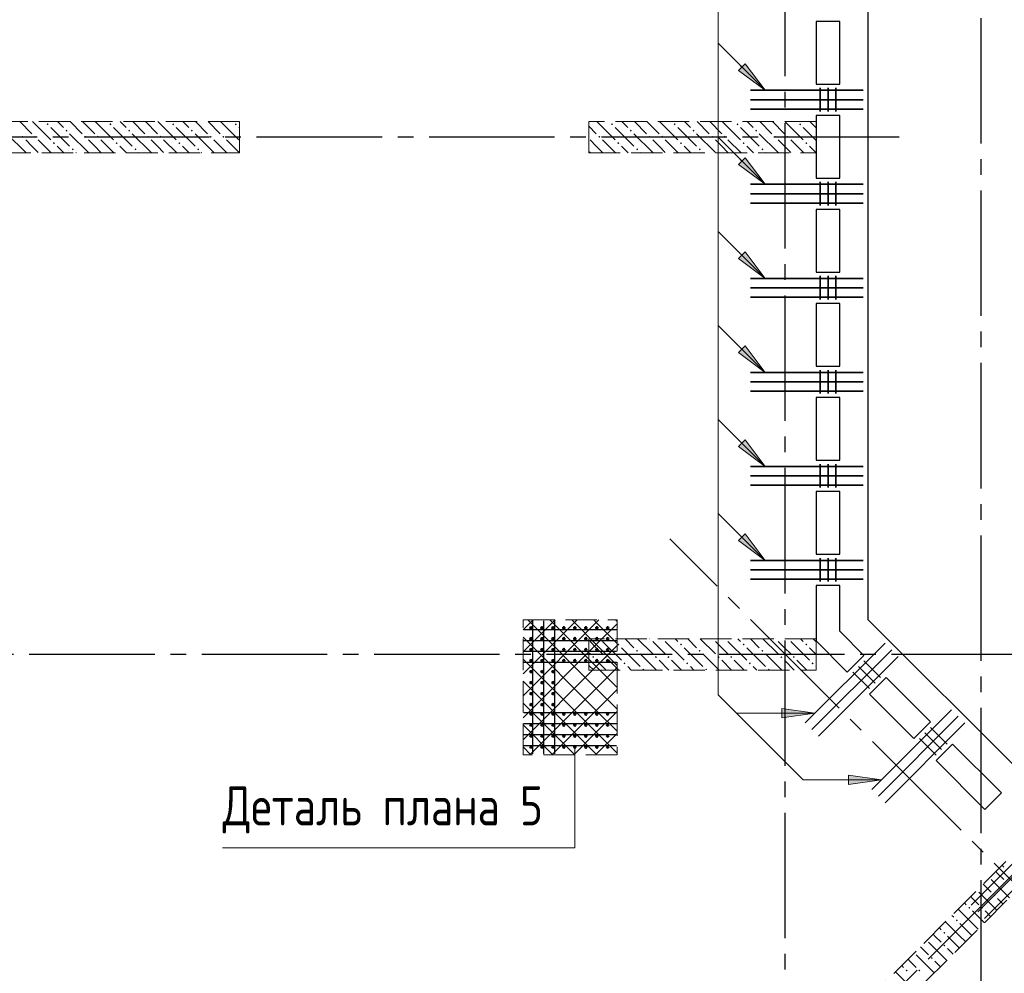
# Model space of a CAD drawing. Header units: millimetres. Extents: x 0 to 43617, y 0 to 59400.
# Tile 17 of 31: x 16943 to 23224, y 30395 to 36481. Entities that reach past the tile are written whole.
import ezdxf

# ---------------------------------------------------------------- set-up
doc = ezdxf.new("R2010")
doc.units = ezdxf.units.MM
doc.linetypes.add('______2', pattern=[270, 200, -70])
doc.linetypes.add('______5', pattern=[1100, 800, -100, 100, -100])
for name, color, linetype, lineweight in [('S1 Стержни арматуры фон', 7, 'Continuous', 25), ('Standard', 7, 'Continuous', 25), ('Вспомогательная арматура', 7, 'Continuous', 25), ('ЖБ Пилон', 180, 'Continuous', 25), ('Оси', 40, '______5', 18), ('Позиционная метка номер позиции', 7, 'Continuous', 13), ('Поперечная арматура', 7, 'Continuous', 25), ('Поперечное армирование AW фон', 7, 'Continuous', 25), ('Примечания', 7, 'Continuous', 25)]:
    doc.layers.add(name, color=color, linetype=linetype, lineweight=lineweight)
doc.layers.add('ЖБ Перекрытие верхний уровень', color=7, linetype='Continuous', lineweight=25, true_color=0xe0e0ff)
doc.layers.add('ЖБ Стена верхний уровень', color=7, linetype='Continuous', lineweight=25, true_color=0x006e00)
doc.styles.add('GOST 2.304-81', font='txt')

msp = doc.modelspace()

# ---------------------------------------------------------------- hatches: boundary and pattern name
at = {"layer": 'ЖБ Пилон', "linetype": 'Continuous', "lineweight": 18, "transparency": 33554687}
for points in [[(17114.5, 35813.1), (17121, 35819.6), (17127.5, 35813.1), (17121, 35806.6)], [(17514.5, 35813.1), (17521, 35819.6), (17527.5, 35813.1), (17521, 35806.6)], [(17914.5, 35813.1), (17921, 35819.6), (17927.5, 35813.1), (17921, 35806.6)], [(18314.5, 35813.1), (18321, 35819.6), (18327.5, 35813.1), (18321, 35806.6)], [(20714.5, 35813.1), (20721, 35819.6), (20727.4, 35813.1), (20721, 35806.6)], [(21114.5, 35813.1), (21121, 35819.6), (21127.4, 35813.1), (21121, 35806.6)], [(21514.5, 35813.1), (21521, 35819.6), (21527.4, 35813.1), (21521, 35806.6)], [(21914.5, 35813.1), (21921, 35819.6), (21927.4, 35813.1), (21921, 35806.6)], [(17234.5, 35773.1), (17240.9, 35779.6), (17247.4, 35773.1), (17240.9, 35766.6)], [(17634.5, 35773.1), (17640.9, 35779.6), (17647.4, 35773.1), (17640.9, 35766.6)], [(18034.5, 35773.1), (18040.9, 35779.6), (18047.4, 35773.1), (18040.9, 35766.6)], [(20834.5, 35773.1), (20840.9, 35779.6), (20847.4, 35773.1), (20840.9, 35766.6)], [(21234.5, 35773.1), (21240.9, 35779.6), (21247.4, 35773.1), (21240.9, 35766.6)], [(21634.5, 35773.1), (21640.9, 35779.6), (21647.4, 35773.1), (21640.9, 35766.6)], [(16954.4, 35733.1), (16960.9, 35739.6), (16967.4, 35733.1), (16960.9, 35726.6)], [(17034.5, 35733.1), (17040.9, 35739.6), (17047.4, 35733.1), (17040.9, 35726.6)], [(17154.4, 35693.1), (17160.9, 35699.6), (17167.4, 35693.1), (17160.9, 35686.6)], [(17354.4, 35733.1), (17360.9, 35739.6), (17367.4, 35733.1), (17360.9, 35726.6)], [(17434.5, 35733.1), (17440.9, 35739.6), (17447.4, 35733.1), (17440.9, 35726.6)], [(17554.4, 35693.1), (17560.9, 35699.6), (17567.4, 35693.1), (17560.9, 35686.6)], [(17754.4, 35733.1), (17760.9, 35739.6), (17767.4, 35733.1), (17760.9, 35726.6)], [(17834.5, 35733.1), (17840.9, 35739.6), (17847.4, 35733.1), (17840.9, 35726.6)], [(17954.4, 35693.1), (17960.9, 35699.6), (17967.4, 35693.1), (17960.9, 35686.6)], [(18154.4, 35733.1), (18160.9, 35739.6), (18167.4, 35733.1), (18160.9, 35726.6)], [(18234.5, 35733.1), (18240.9, 35739.6), (18247.4, 35733.1), (18240.9, 35726.6)], [(20634.5, 35733.1), (20640.9, 35739.6), (20647.4, 35733.1), (20640.9, 35726.6)], [(20754.4, 35693.1), (20760.9, 35699.6), (20767.4, 35693.1), (20760.9, 35686.6)], [(20954.4, 35733.1), (20960.9, 35739.6), (20967.4, 35733.1), (20960.9, 35726.6)], [(21034.5, 35733.1), (21040.9, 35739.6), (21047.4, 35733.1), (21040.9, 35726.6)], [(21154.4, 35693.1), (21160.9, 35699.6), (21167.4, 35693.1), (21160.9, 35686.6)], [(21354.4, 35733.1), (21360.9, 35739.6), (21367.4, 35733.1), (21360.9, 35726.6)], [(21434.5, 35733.1), (21440.9, 35739.6), (21447.4, 35733.1), (21440.9, 35726.6)], [(21554.4, 35693.1), (21560.9, 35699.6), (21567.4, 35693.1), (21560.9, 35686.6)], [(21754.4, 35733.1), (21760.9, 35739.6), (21767.4, 35733.1), (21760.9, 35726.6)], [(21834.5, 35733.1), (21840.9, 35739.6), (21847.4, 35733.1), (21840.9, 35726.6)], [(21954.4, 35693.1), (21960.9, 35699.6), (21967.4, 35693.1), (21960.9, 35686.6)], [(17274.5, 35653.1), (17281, 35659.6), (17287.5, 35653.1), (17281, 35646.6)], [(17674.5, 35653.1), (17681, 35659.6), (17687.5, 35653.1), (17681, 35646.6)], [(18074.5, 35653.1), (18081, 35659.6), (18087.5, 35653.1), (18081, 35646.6)], [(20874.5, 35653.1), (20881, 35659.6), (20887.5, 35653.1), (20881, 35646.6)], [(21274.5, 35653.1), (21281, 35659.6), (21287.5, 35653.1), (21281, 35646.6)], [(21674.5, 35653.1), (21681, 35659.6), (21687.5, 35653.1), (21681, 35646.6)], [(20644.3, 32530), (20640.9, 32526.6), (20637.6, 32530)], [(20754.4, 32493.1), (20760.9, 32499.6), (20767.4, 32493.1), (20760.9, 32486.6)], [(20964.3, 32530), (20960.9, 32526.6), (20957.6, 32530)], [(21044.3, 32530), (21040.9, 32526.6), (21037.6, 32530)], [(21154.4, 32493.1), (21160.9, 32499.6), (21167.4, 32493.1), (21160.9, 32486.6)], [(21364.3, 32530), (21360.9, 32526.6), (21357.6, 32530)], [(21444.3, 32530), (21440.9, 32526.6), (21437.6, 32530)], [(21554.4, 32493.1), (21560.9, 32499.6), (21567.4, 32493.1), (21560.9, 32486.6)], [(21764.3, 32530), (21760.9, 32526.6), (21757.6, 32530)], [(21844.3, 32530), (21840.9, 32526.6), (21837.6, 32530)], [(21954.4, 32493.1), (21960.9, 32499.6), (21967.4, 32493.1), (21960.9, 32486.6)], [(20594.5, 32413.1), (20601, 32419.6), (20607.5, 32413.1), (20601, 32406.6)], [(20674.5, 32413.1), (20681, 32419.6), (20687.5, 32413.1), (20681, 32406.6)], [(20874.5, 32453.1), (20881, 32459.6), (20887.5, 32453.1), (20881, 32446.6)], [(20994.5, 32413.1), (21001, 32419.6), (21007.5, 32413.1), (21001, 32406.6)], [(21074.5, 32413.1), (21081, 32419.6), (21087.5, 32413.1), (21081, 32406.6)], [(21274.5, 32453.1), (21281, 32459.6), (21287.5, 32453.1), (21281, 32446.6)], [(21394.5, 32413.1), (21401, 32419.6), (21407.5, 32413.1), (21401, 32406.6)], [(21474.5, 32413.1), (21481, 32419.6), (21487.5, 32413.1), (21481, 32406.6)], [(21674.5, 32453.1), (21681, 32459.6), (21687.5, 32453.1), (21681, 32446.6)], [(21794.5, 32413.1), (21801, 32419.6), (21807.5, 32413.1), (21801, 32406.6)], [(21874.5, 32413.1), (21881, 32419.6), (21887.5, 32413.1), (21881, 32406.6)], [(20794.5, 32373.1), (20801, 32379.6), (20807.5, 32373.1), (20801, 32366.6)], [(21194.5, 32373.1), (21201, 32379.6), (21207.5, 32373.1), (21201, 32366.6)], [(21594.5, 32373.1), (21601, 32379.6), (21607.5, 32373.1), (21601, 32366.6)], [(21994.5, 32373.1), (22001, 32379.6), (22007.5, 32373.1), (22001, 32366.6)], [(20914.5, 32333.1), (20921, 32339.6), (20927.4, 32333.1), (20924.3, 32330), (20917.6, 32330)], [(21314.5, 32333.1), (21321, 32339.6), (21327.4, 32333.1), (21324.3, 32330), (21317.6, 32330)], [(21714.5, 32333.1), (21721, 32339.6), (21727.4, 32333.1), (21724.3, 32330), (21717.6, 32330)]]:
    msp.add_hatch(color=7, dxfattribs=at).paths.add_polyline_path(points, flags=16)
at = {"layer": 'ЖБ Стена верхний уровень', "linetype": 'Continuous', "lineweight": 18, "transparency": 33554687}
for points in [[(23154.4, 30893.1), (23160.9, 30899.6), (23167.4, 30893.1), (23160.9, 30886.6)], [(22994.5, 30813.1), (23001, 30819.6), (23007.5, 30813.1), (23001, 30806.6)], [(23074.5, 30813.1), (23081, 30819.6), (23087.5, 30813.1), (23081, 30806.6)], [(22914.5, 30733.1), (22921, 30739.6), (22927.4, 30733.1), (22921, 30726.6)], [(22834.5, 30653.1), (22840.9, 30659.6), (22847.4, 30653.1), (22840.9, 30646.6)], [(22834.5, 30573.1), (22840.9, 30579.6), (22847.4, 30573.1), (22840.9, 30566.6)], [(22754.4, 30493.1), (22760.9, 30499.6), (22767.4, 30493.1), (22760.9, 30486.6)], [(22594.5, 30413.1), (22601, 30419.6), (22607.5, 30413.1), (22601, 30406.6)], [(22674.5, 30413.1), (22681, 30419.6), (22687.5, 30413.1), (22681, 30406.6)]]:
    msp.add_hatch(color=7, dxfattribs=at).paths.add_polyline_path(points, flags=16)
at = {"layer": 'Позиционная метка номер позиции', "linetype": 'Continuous', "lineweight": 13, "transparency": 33554687}
for points in [[(21570.5, 36199.7), (21697.7, 36030), (21528, 36157.3)], [(21570.5, 35599.7), (21697.7, 35430), (21528, 35557.3)], [(21570.5, 34999.7), (21697.7, 34830), (21528, 34957.3)], [(21570.5, 34399.7), (21697.7, 34230), (21528, 34357.3)], [(21570.5, 33799.7), (21697.7, 33630), (21528, 33757.3)], [(21570.5, 33199.7), (21697.7, 33030), (21528, 33157.3)], [(21570.5, 33199.7), (21697.7, 33030), (21528, 33157.3)], [(21805.4, 32084.5), (22015.4, 32054.5), (21805.4, 32024.6)], [(22229.7, 31660.3), (22439.7, 31630.3), (22229.7, 31600.3)], [(22229.7, 31660.3), (22439.7, 31630.3), (22229.7, 31600.3)]]:
    msp.add_hatch(color=7, dxfattribs=at).paths.add_polyline_path(points, flags=16)

# ---------------------------------------------------------------- linework, layer by layer
at = {"layer": 'S1 Стержни арматуры фон', "color": 7, "linetype": 'Continuous', "lineweight": 35, "transparency": 33554687}
for p, q in [((22324, 36030), (21604, 36030)), ((22324, 35970), (21604, 35970)), ((22324, 35910), (21604, 35910)), ((22324, 35430), (21604, 35430)), ((22324, 35370), (21604, 35370)), ((22324, 35310), (21604, 35310)), ((22324, 34830), (21604, 34830)), ((22324, 34770), (21604, 34770)), ((22324, 34710), (21604, 34710)), ((22324, 34230), (21604, 34230)), ((22324, 34170), (21604, 34170)), ((22324, 34110), (21604, 34110)), ((22324, 33630), (21604, 33630)), ((22324, 33570), (21604, 33570)), ((22324, 33510), (21604, 33510)), ((22324, 33030), (21604, 33030)), ((22324, 32970), (21604, 32970)), ((22324, 32910), (21604, 32910)), ((22462.8, 32501.9), (21953.6, 31992.8)), ((22505.2, 32459.5), (21996.1, 31950.3)), ((22547.6, 32417), (22038.5, 31907.9)), ((23011.5, 30830.3), (24381.8, 32200.7)), ((23011.5, 30830.3), (24381.8, 32200.7)), ((23053.9, 30787.9), (24424.3, 32158.2)), ((23053.9, 30787.9), (24424.3, 32158.2)), ((23096.3, 30745.4), (24466.7, 32115.8)), ((23096.3, 30745.4), (24466.7, 32115.8)), ((22887, 32077.6), (22377.9, 31568.5)), ((22929.4, 32035.2), (22420.3, 31526.1)), ((22971.9, 31992.8), (22462.8, 31483.6))]:
    msp.add_line(p, q, dxfattribs=at)
at = {"layer": 'Standard', "color": 7, "linetype": 'Continuous', "lineweight": 25, "transparency": 33554687}
for p, q in [((22354, 41910), (22354, 32653.1)), ((22024, 36470), (22024, 36070)), ((22174, 36470), (22024, 36470)), ((22174, 36070), (22174, 36470)), ((22024, 36070), (22174, 36070)), ((22024, 35870), (22024, 35470)), ((22174, 35870), (22024, 35870)), ((22174, 35470), (22174, 35870)), ((22024, 35470), (22174, 35470)), ((22024, 35270), (22024, 34870)), ((22174, 35270), (22024, 35270)), ((22174, 34870), (22174, 35270)), ((22024, 34870), (22174, 34870)), ((22024, 34670), (22024, 34270)), ((22174, 34670), (22024, 34670)), ((22174, 34270), (22174, 34670)), ((22024, 34270), (22174, 34270)), ((22024, 34070), (22024, 33670)), ((22174, 34070), (22024, 34070)), ((22174, 33670), (22174, 34070)), ((22024, 33670), (22174, 33670)), ((22024, 33470), (22024, 33070)), ((22174, 33470), (22024, 33470)), ((22174, 33070), (22174, 33470)), ((22024, 33070), (22174, 33070)), ((22024, 32870), (22024, 32516.4)), ((22174, 32870), (22024, 32870)), ((22174, 32578.5), (22174, 32870)), ((22354, 32653.1), (23332.5, 31674.6)), ((22328.4, 32424.1), (22174, 32578.5)), ((22024, 32516.4), (22222.3, 32318)), ((22222.3, 32318), (22328.4, 32424.1)), ((22469.8, 32282.7), (22363.8, 32176.6)), ((22752.7, 31999.8), (22469.8, 32282.7)), ((22363.8, 32176.6), (22646.6, 31893.8)), ((22646.6, 31893.8), (22752.7, 31999.8)), ((22894.1, 31858.4), (22788, 31752.3)), ((23205.2, 31547.3), (22894.1, 31858.4)), ((22788, 31752.3), (23099.2, 31441.2)), ((23099.2, 31441.2), (23205.2, 31547.3))]:
    msp.add_line(p, q, dxfattribs=at)
at = {"layer": 'Вспомогательная арматура', "color": 7, "linetype": 'Continuous', "lineweight": 25, "transparency": 33554687}
for p, q in [((20214, 32645), (20214, 31795)), ((20284, 32645), (20284, 31795)), ((20354, 32645), (20354, 31795)), ((20159, 32590), (20749, 32590)), ((20159, 32520), (20749, 32520)), ((20159, 32450), (20749, 32450)), ((20159, 32380), (20749, 32380)), ((20159, 32060), (20749, 32060)), ((20159, 31990), (20749, 31990)), ((20159, 31920), (20749, 31920)), ((20159, 31850), (20749, 31850))]:
    msp.add_line(p, q, dxfattribs=at)
at = {"layer": 'ЖБ Перекрытие верхний уровень', "color": 7, "linetype": 'Continuous', "lineweight": 18, "transparency": 33554687}
for p, q in [((22354, 32653), (22354, 41910)), ((22024, 36470), (22174, 36470)), ((22024, 36070), (22024, 36470)), ((22174, 36470), (22174, 36070)), ((22174, 36070), (22024, 36070)), ((22024, 35470), (22024, 35870)), ((22024, 35870), (22174, 35870)), ((22174, 35870), (22174, 35470)), ((22174, 35470), (22024, 35470)), ((22024, 35270), (22174, 35270)), ((22024, 34870), (22024, 35270)), ((22174, 35270), (22174, 34870)), ((22174, 34870), (22024, 34870)), ((22024, 34270), (22024, 34670)), ((22024, 34670), (22174, 34670)), ((22174, 34670), (22174, 34270)), ((22174, 34270), (22024, 34270)), ((22024, 33670), (22024, 34070)), ((22024, 34070), (22174, 34070)), ((22174, 34070), (22174, 33670)), ((22174, 33670), (22024, 33670)), ((22024, 33470), (22174, 33470)), ((22024, 33070), (22024, 33470)), ((22174, 33470), (22174, 33070)), ((22174, 33070), (22024, 33070)), ((22024, 32516.4), (22024, 32870)), ((22024, 32870), (22174, 32870)), ((22174, 32870), (22174, 32578.5)), ((23332.5, 31674.5), (22354, 32653)), ((22174, 32578.5), (22328.4, 32424.1)), ((22222.3, 32318), (22024, 32516.4)), ((22328.4, 32424.1), (22222.3, 32318)), ((22363.8, 32176.6), (22469.8, 32282.7)), ((22469.8, 32282.7), (22752.7, 31999.8)), ((22646.6, 31893.8), (22363.8, 32176.6)), ((22752.7, 31999.8), (22646.6, 31893.8)), ((22788, 31752.3), (22894.1, 31858.4)), ((22894.1, 31858.4), (23205.2, 31547.3)), ((23099.2, 31441.2), (22788, 31752.3)), ((23205.2, 31547.3), (23099.2, 31441.2))]:
    msp.add_line(p, q, dxfattribs=at)
at = {"layer": 'ЖБ Пилон', "color": 253, "linetype": '______2', "lineweight": 13, "true_color": 0xa0a0a0, "transparency": 33554687}
for p, q in [((18344, 35830), (16544, 35830)), ((18344, 35630), (18344, 35830)), ((22024, 35830), (20574, 35830)), ((20574, 35830), (20574, 35630)), ((22024, 35630), (22024, 35830)), ((16544, 35630), (18344, 35630)), ((20574, 35630), (22024, 35630)), ((22024, 32530), (20574, 32530)), ((20574, 32530), (20574, 32330)), ((22024, 32330), (22024, 32530)), ((20574, 32330), (22024, 32330))]:
    msp.add_line(p, q, dxfattribs=at)
at = {"layer": 'ЖБ Пилон', "color": 9, "linetype": 'Continuous', "lineweight": 18, "true_color": 0xc7c7c7, "transparency": 33554687}
for p, q in [((16944.1, 35830), (17021, 35753.1)), ((17024.1, 35830), (17140.9, 35713.1)), ((17221, 35793.1), (17184.1, 35830)), ((17264.1, 35830), (17340.9, 35753.1)), ((17344.1, 35830), (17421, 35753.1)), ((17424.1, 35830), (17540.9, 35713.1)), ((17621, 35793.1), (17584.1, 35830)), ((17664.1, 35830), (17740.9, 35753.1)), ((17744.1, 35830), (17821, 35753.1)), ((17824.1, 35830), (17940.9, 35713.1)), ((18021, 35793.1), (17984.1, 35830)), ((18064.1, 35830), (18140.9, 35753.1)), ((18144.1, 35830), (18221, 35753.1)), ((18224.1, 35830), (18340.9, 35713.1)), ((20624.1, 35830), (20740.9, 35713.1)), ((20821, 35793.1), (20784.1, 35830)), ((20864.1, 35830), (20940.9, 35753.1)), ((20944.1, 35830), (21021, 35753.1)), ((21024.1, 35830), (21140.9, 35713.1)), ((21221, 35793.1), (21184.1, 35830)), ((21264.1, 35830), (21340.9, 35753.1)), ((21344.1, 35830), (21421, 35753.1)), ((21424.1, 35830), (21540.9, 35713.1)), ((21621, 35793.1), (21584.1, 35830)), ((21664.1, 35830), (21740.9, 35753.1)), ((21744.1, 35830), (21821, 35753.1)), ((21824.1, 35830), (21940.9, 35713.1)), ((22021, 35793.1), (21984.1, 35830)), ((16860.9, 35753.1), (16981, 35633.1)), ((17140.9, 35793.1), (17260.9, 35673.1)), ((17260.9, 35753.1), (17381, 35633.1)), ((17540.9, 35793.1), (17660.9, 35673.1)), ((17660.9, 35753.1), (17781, 35633.1)), ((17940.9, 35793.1), (18060.9, 35673.1)), ((18060.9, 35753.1), (18181, 35633.1)), ((18340.9, 35793.1), (18344, 35790.1)), ((20574, 35800.1), (20621, 35753.1)), ((20740.9, 35793.1), (20860.9, 35673.1)), ((20860.9, 35753.1), (20981, 35633.1)), ((21140.9, 35793.1), (21260.9, 35673.1)), ((21260.9, 35753.1), (21381, 35633.1)), ((21540.9, 35793.1), (21660.9, 35673.1)), ((21660.9, 35753.1), (21781, 35633.1)), ((21940.9, 35793.1), (22024, 35710.1)), ((17021, 35673.1), (16981, 35713.1)), ((17060.9, 35713.1), (17144.1, 35630)), ((17421, 35673.1), (17381, 35713.1)), ((17460.9, 35713.1), (17544.1, 35630)), ((17821, 35673.1), (17781, 35713.1)), ((17860.9, 35713.1), (17944.1, 35630)), ((18221, 35673.1), (18181, 35713.1)), ((18260.9, 35713.1), (18344, 35630.1)), ((20621, 35673.1), (20581, 35713.1)), ((20660.9, 35713.1), (20744.1, 35630)), ((21021, 35673.1), (20981, 35713.1)), ((21060.9, 35713.1), (21144.1, 35630)), ((21421, 35673.1), (21381, 35713.1)), ((21460.9, 35713.1), (21544.1, 35630)), ((21821, 35673.1), (21781, 35713.1)), ((21860.9, 35713.1), (21944.1, 35630)), ((17060.9, 35633.1), (17021, 35673.1)), ((17181, 35673.1), (17224.1, 35630)), ((17304.1, 35630), (17301, 35633.1)), ((17460.9, 35633.1), (17421, 35673.1)), ((17581, 35673.1), (17624.1, 35630)), ((17704.1, 35630), (17701, 35633.1)), ((17860.9, 35633.1), (17821, 35673.1)), ((17981, 35673.1), (18024.1, 35630)), ((18104.1, 35630), (18101, 35633.1)), ((18260.9, 35633.1), (18221, 35673.1)), ((20574, 35640.1), (20581, 35633.1)), ((20660.9, 35633.1), (20621, 35673.1)), ((20781, 35673.1), (20824.1, 35630)), ((20904.1, 35630), (20901, 35633.1)), ((21060.9, 35633.1), (21021, 35673.1)), ((21181, 35673.1), (21224.1, 35630)), ((21304.1, 35630), (21301, 35633.1)), ((21460.9, 35633.1), (21421, 35673.1)), ((21581, 35673.1), (21624.1, 35630)), ((21704.1, 35630), (21701, 35633.1)), ((21860.9, 35633.1), (21821, 35673.1)), ((21981, 35673.1), (22024, 35630.1)), ((20621, 32473.1), (20581, 32513.1)), ((20660.9, 32513.1), (20781, 32393.1)), ((20724.1, 32530), (20740.9, 32513.1)), ((20804.1, 32530), (20860.9, 32473.1)), ((20884.1, 32530), (20981, 32433.1)), ((21021, 32473.1), (20981, 32513.1)), ((21060.9, 32513.1), (21181, 32393.1)), ((21124.1, 32530), (21140.9, 32513.1)), ((21204.1, 32530), (21260.9, 32473.1)), ((21284.1, 32530), (21381, 32433.1)), ((21421, 32473.1), (21381, 32513.1)), ((21460.9, 32513.1), (21581, 32393.1)), ((21524.1, 32530), (21540.9, 32513.1)), ((21604.1, 32530), (21660.9, 32473.1)), ((21684.1, 32530), (21781, 32433.1)), ((21821, 32473.1), (21781, 32513.1)), ((21860.9, 32513.1), (21981, 32393.1)), ((21924.1, 32530), (21940.9, 32513.1)), ((22004.1, 32530), (22024, 32510.1)), ((20574, 32440.1), (20581, 32433.1)), ((20660.9, 32433.1), (20621, 32473.1)), ((20781, 32473.1), (20901, 32353.1)), ((21004.1, 32330), (20901, 32433.1)), ((21060.9, 32433.1), (21021, 32473.1)), ((21181, 32473.1), (21301, 32353.1)), ((21404.1, 32330), (21301, 32433.1)), ((21460.9, 32433.1), (21421, 32473.1)), ((21581, 32473.1), (21701, 32353.1)), ((21804.1, 32330), (21701, 32433.1)), ((21860.9, 32433.1), (21821, 32473.1)), ((21981, 32473.1), (22024, 32430.1)), ((20604.1, 32330), (20574, 32360.1)), ((20621, 32393.1), (20684.1, 32330)), ((20701, 32393.1), (20764.1, 32330)), ((20844.1, 32330), (20821, 32353.1)), ((21021, 32393.1), (21084.1, 32330)), ((21101, 32393.1), (21164.1, 32330)), ((21244.1, 32330), (21221, 32353.1)), ((21421, 32393.1), (21484.1, 32330)), ((21501, 32393.1), (21564.1, 32330)), ((21644.1, 32330), (21621, 32353.1)), ((21821, 32393.1), (21884.1, 32330)), ((21901, 32393.1), (21964.1, 32330)), ((22024, 32350.1), (22021, 32353.1))]:
    msp.add_line(p, q, dxfattribs=at)
at = {"layer": 'ЖБ Стена верхний уровень', "color": 251, "linetype": '______2', "lineweight": 13, "true_color": 0x656565, "transparency": 33554687}
for p, q in [((23615.3, 31490.7), (17435.2, 25310.6)), ((17562.5, 25183.3), (23742.6, 31363.4))]:
    msp.add_line(p, q, dxfattribs=at)
at = {"layer": 'ЖБ Стена верхний уровень', "color": 9, "linetype": 'Continuous', "lineweight": 18, "true_color": 0xc7c7c7, "transparency": 33554687}
for p, q in [((23181, 31033.1), (23169.4, 31044.7)), ((23221, 30993.1), (23181, 31033.1)), ((23209.4, 31084.7), (23221, 31073.1)), ((23140.9, 30993.1), (23256.6, 30877.4)), ((23060.9, 30913.1), (23176.6, 30797.4)), ((23089.4, 30964.7), (23140.9, 30913.1)), ((22969.4, 30844.7), (22981, 30833.1)), ((23021, 30873.1), (23009.4, 30884.7)), ((23060.9, 30833.1), (23021, 30873.1)), ((23181, 30873.1), (23216.6, 30837.4)), ((23021, 30713.1), (22929.4, 30804.7)), ((23021, 30793.1), (23096.6, 30717.4)), ((23101, 30793.1), (23136.6, 30757.4)), ((22940.9, 30633.1), (22849.4, 30724.7)), ((22889.4, 30764.7), (22901, 30753.1)), ((22809.4, 30684.7), (22821, 30673.1)), ((22940.9, 30713.1), (23016.6, 30637.4)), ((23021, 30713.1), (23056.6, 30677.4)), ((22740.9, 30593.1), (22856.6, 30477.4)), ((22781, 30633.1), (22769.4, 30644.7)), ((22821, 30593.1), (22781, 30633.1)), ((22860.9, 30633.1), (22936.6, 30557.4)), ((22940.9, 30633.1), (22976.6, 30597.4)), ((22689.4, 30564.7), (22740.9, 30513.1)), ((22860.9, 30553.1), (22896.6, 30517.4)), ((22621, 30473.1), (22609.4, 30484.7)), ((22660.9, 30433.1), (22621, 30473.1)), ((22660.9, 30513.1), (22776.6, 30397.4)), ((22781, 30473.1), (22816.6, 30437.4)), ((22621, 30313.1), (22529.4, 30404.7)), ((22569.4, 30444.7), (22581, 30433.1))]:
    msp.add_line(p, q, dxfattribs=at)
at = {"layer": 'Оси', "color": 8, "linetype": '______5', "lineweight": -3, "transparency": 33554687}
for p, q in [((21824, 57820), (21824, 7100)), ((23074, 50790), (23074, 7100)), ((9515.6, 17263.7), (28171.9, 35920)), ((22554, 35730), (4600, 35730)), ((29170.5, 25087.1), (21090.3, 33167.2)), ((23304, 32430), (4600, 32430))]:
    msp.add_line(p, q, dxfattribs=at)
at = {"layer": 'Позиционная метка номер позиции', "color": 7, "linetype": 'Continuous', "lineweight": 13, "transparency": 33554687}
for p, q in [((21697.7, 36030), (21397.7, 36330)), ((21528, 36157.3), (21570.5, 36199.7)), ((21549.2, 36178.5), (21538.6, 36189.1)), ((21570.5, 36199.7), (21697.7, 36030)), ((21697.7, 36030), (21528, 36157.3)), ((21697.7, 36030), (21697.7, 36030)), ((21697.7, 36030), (21697.7, 36030)), ((21697.7, 36030), (21697.7, 36030)), ((21697.7, 35430), (21397.7, 35730)), ((21528, 35557.3), (21570.5, 35599.7)), ((21697.7, 35430), (21528, 35557.3)), ((21549.2, 35578.5), (21538.6, 35589.1)), ((21570.5, 35599.7), (21697.7, 35430)), ((21697.7, 35430), (21697.7, 35430)), ((21697.7, 35430), (21697.7, 35430)), ((21697.7, 35430), (21697.7, 35430)), ((21697.7, 34830), (21397.7, 35130)), ((21528, 34957.3), (21570.5, 34999.7)), ((21549.2, 34978.5), (21538.6, 34989.1)), ((21570.5, 34999.7), (21697.7, 34830)), ((21697.7, 34830), (21528, 34957.3)), ((21697.7, 34830), (21697.7, 34830)), ((21697.7, 34830), (21697.7, 34830)), ((21697.7, 34830), (21697.7, 34830)), ((21697.7, 34230), (21397.7, 34530)), ((21528, 34357.3), (21570.5, 34399.7)), ((21549.2, 34378.5), (21538.6, 34389.1)), ((21570.5, 34399.7), (21697.7, 34230)), ((21697.7, 34230), (21528, 34357.3)), ((21697.7, 34230), (21697.7, 34230)), ((21697.7, 34230), (21697.7, 34230)), ((21697.7, 34230), (21697.7, 34230)), ((21697.7, 33630), (21397.7, 33930)), ((21528, 33757.3), (21570.5, 33799.7)), ((21570.5, 33799.7), (21697.7, 33630)), ((21697.7, 33630), (21528, 33757.3)), ((21549.2, 33778.5), (21538.6, 33789.1)), ((21697.7, 33630), (21697.7, 33630)), ((21697.7, 33630), (21697.7, 33630)), ((21697.7, 33630), (21697.7, 33630)), ((21697.7, 33030), (21397.7, 33330)), ((21528, 33157.3), (21570.5, 33199.7)), ((21528, 33157.3), (21570.5, 33199.7)), ((21549.2, 33178.5), (21538.6, 33189.1)), ((21549.2, 33178.5), (21538.6, 33189.1)), ((21570.5, 33199.7), (21697.7, 33030)), ((21570.5, 33199.7), (21697.7, 33030)), ((21697.7, 33030), (21528, 33157.3)), ((21697.7, 33030), (21528, 33157.3)), ((21697.7, 33030), (21697.7, 33030)), ((21697.7, 33030), (21697.7, 33030)), ((21697.7, 33030), (21697.7, 33030)), ((21697.7, 33030), (21697.7, 33030)), ((21697.7, 33030), (21697.7, 33030)), ((21697.7, 33030), (21697.7, 33030)), ((22015.4, 32054.5), (21515.4, 32054.5)), ((21805.4, 32054.5), (21790.4, 32054.5)), ((21805.4, 32024.6), (21805.4, 32084.5)), ((21805.4, 32084.5), (22015.4, 32054.5)), ((22015.4, 32054.5), (21805.4, 32024.6)), ((22015.4, 32054.5), (22015.4, 32054.5)), ((22015.4, 32054.5), (22015.4, 32054.5)), ((22015.4, 32054.5), (22015.4, 32054.5)), ((22229.7, 31600.3), (22229.7, 31660.3)), ((22229.7, 31660.3), (22439.7, 31630.3)), ((22229.7, 31600.3), (22229.7, 31660.3)), ((22229.7, 31660.3), (22439.7, 31630.3)), ((22439.7, 31630.3), (21939.7, 31630.3)), ((22229.7, 31630.3), (22214.7, 31630.3)), ((22229.7, 31630.3), (22214.7, 31630.3)), ((22439.7, 31630.3), (22229.7, 31600.3)), ((22439.7, 31630.3), (22229.7, 31600.3)), ((22439.7, 31630.3), (22439.7, 31630.3)), ((22439.7, 31630.3), (22439.7, 31630.3)), ((22439.7, 31630.3), (22439.7, 31630.3)), ((22439.7, 31630.3), (22439.7, 31630.3)), ((22439.7, 31630.3), (22439.7, 31630.3)), ((22439.7, 31630.3), (22439.7, 31630.3))]:
    msp.add_line(p, q, dxfattribs=at)
for points in [[(21697.7, 33030), (21397.7, 33330), (21397.7, 41730), (20287.7, 41730)], [(22439.7, 31630.3), (21939.7, 31630.3), (21397.7, 32172.2), (21397.7, 41730), (20287.7, 41730)]]:
    msp.add_lwpolyline(points, dxfattribs=at)
at = {"layer": 'Поперечная арматура', "color": 7, "linetype": 'Continuous', "lineweight": 50, "transparency": 33554687}
for centre in [(20204, 32600), (20274, 32600), (20344, 32600), (20414, 32600), (20484, 32600), (20554, 32600), (20624, 32600), (20694, 32600), (20204, 32530), (20274, 32530), (20344, 32530), (20414, 32530), (20484, 32530), (20554, 32530), (20624, 32530), (20694, 32530), (20204, 32460), (20274, 32460), (20344, 32460), (20414, 32460), (20484, 32460), (20554, 32460), (20624, 32460), (20694, 32460), (20204, 32390), (20274, 32390), (20344, 32390), (20414, 32390), (20484, 32390), (20554, 32390), (20624, 32390), (20694, 32390), (20204, 32320), (20274, 32320), (20344, 32320), (20204, 32250), (20274, 32250), (20344, 32250), (20204, 32180), (20274, 32180), (20344, 32180), (20204, 32110), (20274, 32110), (20344, 32110), (20204, 32050), (20274, 32050), (20344, 32050), (20414, 32050), (20484, 32050), (20554, 32050), (20624, 32050), (20694, 32050), (20204, 31980), (20274, 31980), (20344, 31980), (20414, 31980), (20484, 31980), (20554, 31980), (20624, 31980), (20694, 31980), (20204, 31910), (20274, 31910), (20344, 31910), (20414, 31910), (20484, 31910), (20554, 31910), (20624, 31910), (20694, 31910), (20204, 31840), (20274, 31840), (20344, 31840), (20414, 31840), (20484, 31840), (20554, 31840), (20624, 31840), (20694, 31840)]:
    msp.add_circle(centre, 5, dxfattribs=at)
at = {"layer": 'Поперечное армирование AW фон', "color": 7, "linetype": 'Continuous', "lineweight": 35, "transparency": 33554687}
for p, q in [((22049, 36045), (22049, 35895)), ((22099, 36045), (22099, 35895)), ((22149, 36045), (22149, 35895)), ((22049, 35445), (22049, 35295)), ((22099, 35445), (22099, 35295)), ((22149, 35445), (22149, 35295)), ((22049, 34845), (22049, 34695)), ((22099, 34845), (22099, 34695)), ((22149, 34845), (22149, 34695)), ((22049, 34245), (22049, 34095)), ((22099, 34245), (22099, 34095)), ((22149, 34245), (22149, 34095)), ((22049, 33645), (22049, 33495)), ((22099, 33645), (22099, 33495)), ((22149, 33645), (22149, 33495)), ((22049, 33045), (22049, 32895)), ((22099, 33045), (22099, 32895)), ((22149, 33045), (22149, 32895)), ((22293, 32353.4), (22399.1, 32247.3)), ((22328.4, 32388.8), (22434.5, 32282.7)), ((22257.7, 32318), (22363.8, 32212)), ((22717.3, 31929.1), (22823.4, 31823.1)), ((22752.7, 31964.5), (22858.7, 31858.4)), ((22682, 31893.8), (22788, 31787.7))]:
    msp.add_line(p, q, dxfattribs=at)
at = {"layer": 'Примечания', "color": 7, "linetype": '______2', "lineweight": 13, "transparency": 33554687}
for p, q in [((20154, 31790), (20154, 32650)), ((20154, 32650), (20754, 32650)), ((20754, 32650), (20754, 31790)), ((20754, 31790), (20154, 31790))]:
    msp.add_line(p, q, dxfattribs=at)
at = {"layer": 'Примечания', "color": 252, "linetype": 'Continuous', "lineweight": 13, "true_color": 0x8f8f8f, "transparency": 33554687}
for p, q in [((20154, 32586.2), (20201, 32633.2)), ((20154, 32446.2), (20340.9, 32633.2)), ((20154, 32306.2), (20481, 32633.2)), ((20154, 32166.2), (20621, 32633.2)), ((20184.1, 32650), (20201, 32633.2)), ((20201, 32633.2), (20217.8, 32650)), ((20201, 32633.2), (20621, 32213.2)), ((20324.1, 32650), (20340.9, 32633.2)), ((20340.9, 32633.2), (20357.8, 32650)), ((20340.9, 32633.2), (20621, 32353.2)), ((20464.1, 32650), (20481, 32633.2)), ((20481, 32633.2), (20497.8, 32650)), ((20481, 32633.2), (20621, 32493.2)), ((20604.1, 32650), (20621, 32633.2)), ((20621, 32633.2), (20637.8, 32650)), ((20621, 32633.2), (20754, 32500.1)), ((20621, 32493.2), (20754, 32626.2)), ((20744.1, 32650), (20754, 32640.1)), ((20154, 32540.1), (20621, 32073.2)), ((20154, 32026.2), (20621, 32493.2)), ((20621, 32493.2), (20754, 32360.1)), ((20621, 32353.2), (20754, 32486.2)), ((20154, 32400.1), (20621, 31933.2)), ((20154, 31886.2), (20621, 32353.2)), ((20621, 32353.2), (20754, 32220.1)), ((20621, 32213.2), (20754, 32346.2)), ((20154, 32260.1), (20621, 31793.2)), ((20197.8, 31790), (20621, 32213.2)), ((20621, 32213.2), (20754, 32080.1)), ((20621, 32073.2), (20754, 32206.2)), ((20154, 32120.1), (20484.1, 31790)), ((20337.8, 31790), (20621, 32073.2)), ((20621, 32073.2), (20754, 31940.1)), ((20621, 31933.2), (20754, 32066.2)), ((20154, 31980.1), (20344.1, 31790)), ((20477.8, 31790), (20621, 31933.2)), ((20621, 31933.2), (20754, 31800.1)), ((20621, 31793.2), (20754, 31926.2)), ((20154, 31840.1), (20204.1, 31790)), ((20617.8, 31790), (20621, 31793.2)), ((20621, 31793.2), (20624.1, 31790))]:
    msp.add_line(p, q, dxfattribs=at)
at = {"layer": 'Примечания', "color": 7, "linetype": 'Continuous', "lineweight": 13, "transparency": 33554687}
msp.add_lwpolyline([(18236.8, 31195.9), (20484, 31195.9), (20484, 31840)], dxfattribs=at)

# ---------------------------------------------------------------- texts
at = {"layer": 'Примечания', "color": 7, "linetype": 'Continuous', "lineweight": 25, "transparency": 33554687, "insert": (18236.8, 31287.6), "char_height": 250, "width": 2132.452, "attachment_point": 7, "style": 'GOST 2.304-81'}
msp.add_mtext('Деталь\\~плана\\~5', dxfattribs=at)

doc.saveas('drawing.dxf')
